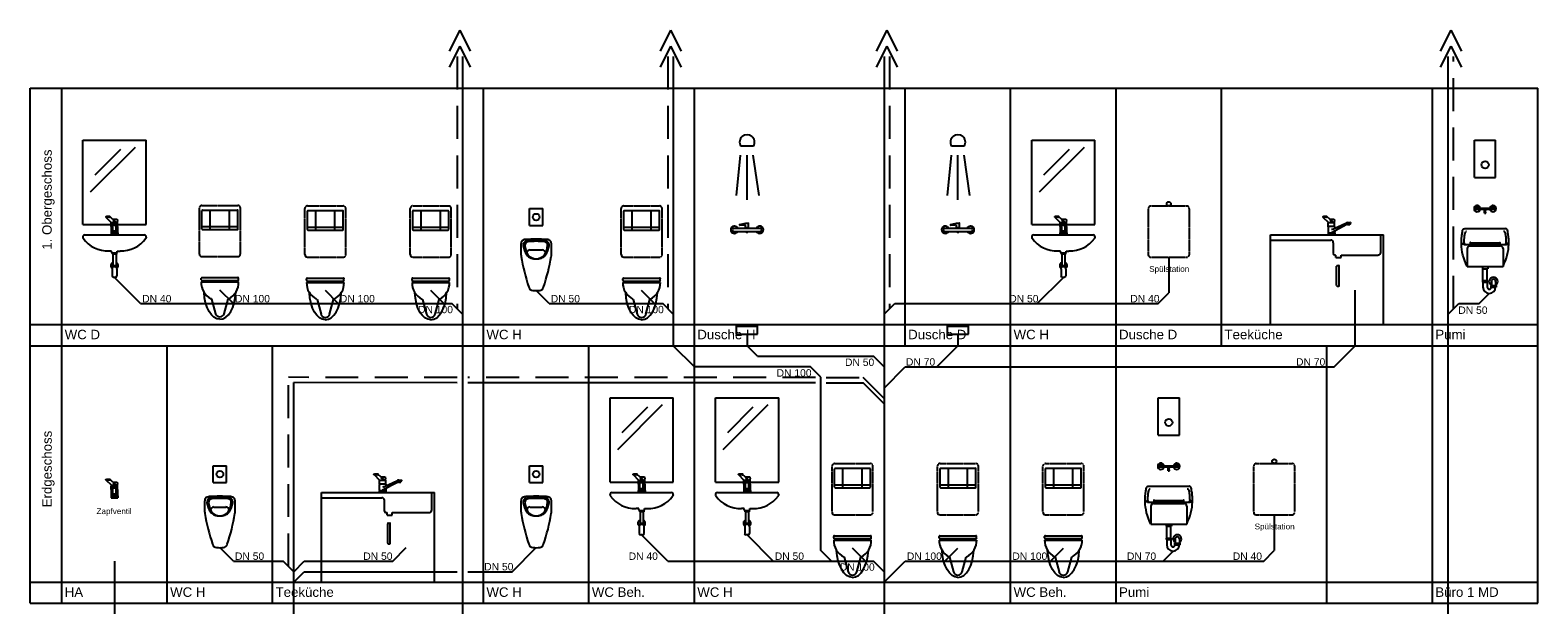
# Model space of a CAD drawing. Header units: millimetres. Extents: x -20213 to -4881, y -24853 to 2569.
# Tile 1 of 2: x -19181 to -4881, y -24853 to -19318. Entities that reach past the tile are written whole.
import ezdxf

# ---------------------------------------------------------------- set-up
doc = ezdxf.new("R2010")
doc.units = ezdxf.units.MM
doc.header["$LTSCALE"] = 5
doc.linetypes.add('Verdeckt', pattern=[0.375, 0.25, -0.125])
for name, color, linetype, lineweight in [('300_WA_BTO_Wand', 7, 'Continuous', 25), ('411_AS_TXT_Schmutzwasser', 7, 'Continuous', 25), ('412_SO_BTO_Sanitaerobjekt', 7, 'Continuous', 25)]:
    doc.layers.add(name, color=color, linetype=linetype, lineweight=lineweight)
doc.layers.add('411_AS_LTN_Schmutzwasser', color=7, linetype='Continuous', lineweight=25, true_color=0x7f1f00)
doc.styles.add('T18', font='arial.ttf', dxfattribs={"height": 1.8})

# ---------------------------------------------------------------- blocks, each defined once
blk = doc.blocks.new('WCloset')
at = {"layer": '412_SO_BTO_Sanitaerobjekt', "color": 7, "linetype": 'Verdeckt'}
for p, q in [((-194, -417), (-194, 20)), ((-170, 44), (170, 44)), ((194, -417), (194, 20)), ((-170, -441), (170, -441))]:
    blk.add_line(p, q, dxfattribs=at)
at = {"layer": '412_SO_BTO_Sanitaerobjekt', "color": 7}
for p, q in [((-165, 0), (165, 0)), ((-91, -185), (-91, 0)), ((91, -185), (91, 0)), ((-170, -180), (-170, -5)), ((170, -180), (170, -5)), ((170, -19), (170, -16)), ((-165, -185), (165, -185)), ((-162, -157), (-99, -157)), ((-83, -157), (83, -157)), ((99, -157), (162, -157)), ((-178, -661), (-178, -647)), ((-178, -681), (177, -681)), ((-171, -640), (170, -640)), ((-171, -668), (171, -668)), ((177, -661), (177, -647)), ((-79, -844), (-41, -983)), ((41, -983), (79, -844))]:
    blk.add_line(p, q, dxfattribs=at)
at = {"layer": '412_SO_BTO_Sanitaerobjekt', "color": 7, "linetype": 'Verdeckt'}
for centre, start, end in [((-170, 20), 90, 180), ((170, 20), 0, 90), ((170, -417), 270, 0)]:
    blk.add_arc(centre, 24.3, start, end, dxfattribs=at)
at = {"layer": '412_SO_BTO_Sanitaerobjekt', "color": 7}
for centre, radius, start, end in [((-165, -5), 5, 90, 180), ((165, -5), 5, 0, 90), ((-165, -180), 5, 180, 270), ((165, -180), 5, 270, 0), ((-170, -417), 24.3, 180, 270), ((-5, -686), 173, 178.272, 243.4867), ((-171, -647), 6.89, 90, 180), ((-171, -661), 6.89, 180, 270), ((5, -686), 173, 296.5133, 1.728), ((171, -647), 6.89, 0, 90.9711), ((171, -661), 6.89, 270, 0), ((-84, -846), 5, 12.6815, 64.3597), ((84, -846), 5, 115.6403, 167.3185), ((1, -968), 44.8, 198.7643, 268.1734), ((-1, -968), 44.8, 271.8266, 341.2357)]:
    blk.add_arc(centre, radius, start, end, dxfattribs=at)
at = {"layer": '412_SO_BTO_Sanitaerobjekt', "color": 7, "extrusion": (0, 0, -1)}
blk.add_ellipse((0, -758), major_axis=(0, 278), ratio=0.543405, start_param=3.141593, end_param=4.637009, dxfattribs=at)
at = {"layer": '412_SO_BTO_Sanitaerobjekt', "color": 7}
blk.add_ellipse((0, -758), major_axis=(0, 278), ratio=0.543405, start_param=3.141593, end_param=4.637009, dxfattribs=at)
blk = doc.blocks.new('DuA')
at = {"layer": '412_SO_BTO_Sanitaerobjekt', "color": 7}
for p, q in [((-61, 0), (61, 0)), ((-99, -470), (-62, -87)), ((0, -511), (0, -87)), ((55, -87), (111, -470)), ((-139, -796), (-139, -794)), ((-124, -779), (124, -779)), ((-124, -811), (-120, -811)), ((-120, -811), (79, -811)), ((-72, -746), (-71, -750)), ((-71, -744), (-13, -731)), ((-69, -752), (-28, -749)), ((-15, -772), (-15, -751)), ((-15, -770), (-15, -768)), ((-15, -772), (15, -772)), ((-15, -773), (15, -773)), ((-15, -774), (-15, -773)), ((-13, -731), (13, -731)), ((-8, -816), (-8, -811)), ((-8, -818), (-8, -816)), ((8, -816), (8, -811)), ((8, -818), (8, -816)), ((15, -772), (15, -733)), ((15, -774), (15, -773)), ((75, -811), (120, -811)), ((120, -811), (124, -811)), ((139, -796), (139, -794)), ((-100, -1784), (-100, -1694)), ((-100, -1694), (100, -1694)), ((-100, -1710), (100, -1710)), ((-80, -1710), (-80, -1694)), ((-60, -1710), (-60, -1694)), ((-40, -1710), (-40, -1694)), ((-20, -1710), (-20, -1694)), ((0, -1710), (0, -1694)), ((20, -1710), (20, -1694)), ((40, -1710), (40, -1694)), ((60, -1710), (60, -1694)), ((80, -1710), (80, -1694)), ((100, -1784), (100, -1694)), ((-100, -1784), (100, -1784))]:
    blk.add_line(p, q, dxfattribs=at)
for centre, radius, start, end in [((0, 36), 71.1, 329.5737, 210.4263), ((-120, -794), 35, 24.9063, 330.7907), ((-124, -794), 15, 90, 180), ((-124, -796), 15, 180, 270), ((-70, -746), 2, 100, 190), ((-69, -750), 2, 190, 280), ((-24, -766), 17.2, 60.2461, 103.6082), ((-20, -774), 5, 270, 0), ((13, -733), 2, 0, 90), ((20, -774), 5, 180, 270), ((120, -794), 35, 209.2093, 155.0937), ((124, -794), 15, 0, 90), ((124, -796), 15, 270, 0)]:
    blk.add_arc(centre, radius, start, end, dxfattribs=at)
blk.add_ellipse((0, -818), major_axis=(8.21, 0), ratio=0.086824, dxfattribs=at)
blk = doc.blocks.new('WaTi')
at = {"layer": '412_SO_BTO_Sanitaerobjekt', "color": 0}
for p, q in [((0, -800), (0, 0)), ((0, 0), (600, 0)), ((600, -800), (600, 0)), ((496, -69), (70, -494)), ((356, -90), (113, -333)), ((0, -800), (270, -800)), ((219, -730), (270, -781)), ((254, -725), (223, -725)), ((254, -731), (223, -731)), ((311, -775), (258, -727)), ((270, -781), (287, -781)), ((270, -792), (270, -781)), ((270, -784), (285, -784)), ((270, -820), (270, -792)), ((270, -820), (270, -880)), ((270, -820), (284, -820)), ((280, -861), (284, -846)), ((284, -750), (326, -750)), ((284, -846), (284, -784)), ((311, -780), (287, -760)), ((312, -780), (288, -780)), ((312, -789), (288, -789)), ((290, -804), (290, -797)), ((310, -804), (310, -797)), ((313, -781), (330, -781)), ((315, -784), (330, -784)), ((316, -846), (316, -784)), ((316, -820), (330, -820)), ((320, -861), (316, -846)), ((326, -750), (329, -769)), ((330, -792), (329, -769)), ((330, -820), (330, -792)), ((330, -800), (600, -800)), ((330, -820), (330, -880)), ((19, -900), (581, -900)), ((268, -880), (332, -880)), ((268, -880), (268, -900)), ((268, -900), (332, -900)), ((270, -871), (270, -880)), ((280, -861), (320, -861)), ((300, -900), (300, -900)), ((332, -880), (332, -900)), ((273, -1052), (247, -1052)), ((273, -1062), (273, -1052)), ((280, -1072), (280, -1082)), ((320, -1082), (280, -1082)), ((317, -1072), (283, -1072)), ((285, -1082), (285, -1192)), ((315, -1082), (315, -1192)), ((320, -1072), (320, -1082)), ((327, -1062), (327, -1052)), ((327, -1052), (353, -1052)), ((278, -1225), (278, -1287)), ((280, -1192), (280, -1202)), ((320, -1192), (280, -1192)), ((320, -1202), (280, -1202)), ((320, -1192), (320, -1202)), ((322, -1225), (322, -1287)), ((308, -1302), (292, -1302))]:
    blk.add_line(p, q, dxfattribs=at)
for centre, radius, start, end in [((288, -784), 3.71, 90, 180), ((288, -785), 3.71, 180, 270), ((312, -784), 3.71, 0, 90), ((312, -785), 3.71, 270, 0), ((19, -919), 19.2, 90, 185.2159), ((239, -760), 292, 216.0458, 271.5701), ((361, -760), 292, 268.4299, 323.9542), ((581, -919), 19.2, 354.7841, 90), ((283, -1062), 9.62, 180, 270), ((317, -1062), 9.62, 270, 0), ((300, -1190), 35, 115.3769, 233.6103), ((292, -1225), 15, 152.3116, 180), ((292, -1287), 15, 180, 270), ((225, -1190), 60.9, 332.3116, 348.6311), ((308, -1287), 15, 270, 0), ((300, -1190), 35, 306.3897, 64.6231), ((375, -1190), 60.9, 191.3689, 207.6884), ((308, -1225), 15, 0, 27.6884)]:
    blk.add_arc(centre, radius, start, end, dxfattribs=at)
at = {"layer": '412_SO_BTO_Sanitaerobjekt', "color": 0, "extrusion": (0, 0, -1)}
blk.add_ellipse((223, -728), major_axis=(5.14, 0), ratio=0.54721, start_param=1.570796, end_param=4.712389, dxfattribs=at)
at = {"layer": '412_SO_BTO_Sanitaerobjekt', "color": 0}
for centre, major_axis, ratio, start_param, end_param in [((254, -728), (-5.14, 0), 0.54721, 1.570796, 4.712389), ((300, -797), (-10.5, 0), 0.479353, 3.141593, 6.283185)]:
    blk.add_ellipse(centre, major_axis=major_axis, ratio=ratio, start_param=start_param, end_param=end_param, dxfattribs=at)
blk.add_ellipse((300, -804), major_axis=(10.5, 0), ratio=0.479353, dxfattribs=at)
blk = doc.blocks.new('KR')
at = {"layer": '412_SO_BTO_Sanitaerobjekt', "color": 7}
for p, q in [((497, 170), (549, 119)), ((532, 175), (501, 175)), ((532, 169), (501, 169)), ((590, 125), (536, 173)), ((562, 150), (604, 150)), ((604, 150), (607, 131)), ((0, 0), (1070, 0)), ((0, -850), (0, 0)), ((0, -49), (0, 0)), ((0, -49), (0, 0)), ((548, 78), (545, 61)), ((545, 61), (545, 46)), ((545, 46), (547, 33)), ((546, 20), (610, 20)), ((546, 20), (546, 0)), ((610, 0), (546, 0)), ((547, 33), (548, 20)), ((548, 108), (549, 119)), ((548, 80), (548, 108)), ((608, 80), (548, 80)), ((548, 78), (548, 80)), ((549, 119), (608, 119)), ((608, 116), (549, 116)), ((589, 120), (565, 140)), ((578, 25), (725, 101)), ((579, 56), (586, 56)), ((590, 56), (719, 115)), ((608, 108), (607, 131)), ((608, 80), (608, 108)), ((609, 78), (608, 80)), ((610, 33), (608, 20)), ((609, 78), (611, 66)), ((611, 42), (610, 33)), ((610, 20), (610, 0)), ((730, 117), (754, 119)), ((730, 102), (757, 107)), ((732, 97), (731, 102)), ((732, 97), (751, 100)), ((751, 100), (751, 106)), ((758, 118), (754, 119)), ((757, 107), (760, 110)), ((758, 118), (761, 114)), ((760, 110), (761, 114)), ((1046, -165), (1046, 0)), ((1070, -850), (1070, 0)), ((0, -49), (571, -49)), ((596, -175), (596, -73)), ((610, -190), (620, -190)), ((610, -190), (620, -190)), ((620, -214), (620, -190)), ((620, -214), (669, -214)), ((669, -190), (1021, -190)), ((669, -214), (669, -190)), ((627, -480), (627, -295)), ((632, -290), (646, -290)), ((651, -480), (651, -295)), ((632, -485), (646, -485)), ((632, -485), (646, -485)), ((0, -850), (1070, -850))]:
    blk.add_line(p, q, dxfattribs=at)
for centre, radius, start, end in [((586, 66), 10, 270, 294.3462), ((734, 67), 50, 93.7165, 106.8127), ((732, 82), 20, 96.7758, 109.7035), ((571, -73), 24.3, 0, 90), ((610, -175), 14.6, 180, 270), ((1021, -165), 24.3, 270, 0), ((632, -295), 4.86, 90, 180), ((646, -295), 4.86, 0, 90), ((632, -480), 4.86, 180, 270), ((646, -480), 4.86, 270, 0)]:
    blk.add_arc(centre, radius, start, end, dxfattribs=at)
at = {"layer": '412_SO_BTO_Sanitaerobjekt', "color": 7, "extrusion": (0, 0, -1)}
blk.add_ellipse((501, 172), major_axis=(5.14, 0), ratio=0.54721, start_param=1.570796, end_param=4.712389, dxfattribs=at)
at = {"layer": '412_SO_BTO_Sanitaerobjekt', "color": 7}
blk.add_ellipse((532, 172), major_axis=(-5.14, 0), ratio=0.54721, start_param=1.570796, end_param=4.712389, dxfattribs=at)
blk = doc.blocks.new('Spü')
at = {"layer": '412_SO_BTO_Sanitaerobjekt'}
blk.add_hatch(color=7, dxfattribs=at).paths.add_polyline_path([(177, -650, 1.000001), (173, -650, 1.000001)])
for p, q in [((0, -355), (0, 0)), ((0, 0), (200, 0)), ((0, 0), (200, 0)), ((0, -355), (0, 0)), ((200, -355), (200, 0)), ((200, -355), (200, 0)), ((0, -355), (200, -355)), ((0, -355), (200, -355))]:
    blk.add_line(p, q, dxfattribs=at)
at = {"layer": '412_SO_BTO_Sanitaerobjekt', "color": 7}
for p, q in [((6, -663), (4, -660)), ((23, -627), (27, -627)), ((32, -645), (168, -645)), ((40, -655), (85, -655)), ((44, -663), (46, -660)), ((93, -694), (93, -685)), ((93, -685), (107, -685)), ((93, -694), (107, -694)), ((95, -685), (95, -665)), ((105, -685), (105, -665)), ((107, -694), (107, -685)), ((115, -655), (160, -655)), ((156, -663), (154, -660)), ((173, -627), (177, -627)), ((194, -663), (196, -660)), ((-95, -840), (295, -840)), ((-101, -990), (-45, -990)), ((245, -987), (-45, -987)), ((-45, -987), (-45, -998)), ((245, -998), (-45, -998)), ((-42, -974), (-42, -985)), ((-40, -973), (-40, -987)), ((-39, -974), (238, -974)), ((-39, -974), (-39, -985)), ((238, -974), (238, -985)), ((240, -973), (240, -987)), ((241, -974), (241, -985)), ((245, -987), (245, -998)), ((245, -990), (301, -990)), ((-70, -1029), (-70, -1200)), ((-45, -1004), (245, -1004)), ((270, -1029), (270, -1200)), ((-70, -1200), (270, -1200)), ((75, -1200), (125, -1200)), ((75, -1200), (75, -1220)), ((75, -1220), (125, -1220)), ((80, -1331), (80, -1220)), ((120, -1331), (120, -1220)), ((125, -1200), (125, -1220)), ((75, -1331), (125, -1331)), ((75, -1331), (75, -1346)), ((75, -1346), (125, -1346)), ((80, -1346), (80, -1395)), ((120, -1346), (120, -1395)), ((125, -1331), (125, -1346)), ((155, -1380), (205, -1380)), ((155, -1380), (155, -1395)), ((155, -1395), (205, -1395)), ((160, -1340), (160, -1380)), ((200, -1340), (200, -1380)), ((205, -1380), (205, -1395))]:
    blk.add_line(p, q, dxfattribs=at)
at = {"layer": '412_SO_BTO_Sanitaerobjekt', "color": 7, "flags": 128}
for points in [[(-125, -990, -0.029813), (-124, -938, -0.033494), (-118, -891, -0.009136), (-113, -856, -0.03747), (-109, -848, -0.070444), (-104, -842, -0.066895), (-95, -840)], [(325, -990, 0.029813), (324, -938, 0.033494), (318, -891, 0.009136), (313, -856, 0.03747), (309, -848, 0.070444), (304, -842, 0.066895), (295, -840)], [(-101, -990, -0.045311), (-111, -987, -0.061618), (-116, -982, -0.081271), (-121, -974, -0.07737), (-125, -964)], [(301, -990, 0.045311), (311, -987, 0.061618), (316, -982, 0.081271), (321, -974, 0.07737), (325, -964)]]:
    blk.add_lwpolyline(points, format="xyb", dxfattribs=at)
for points in [[(-70, -1200), (-82, -1172), (-93, -1145), (-102, -1117), (-110, -1091), (-116, -1064), (-121, -1038), (-123, -1014), (-125, -990)], [(270, -1200), (282, -1172), (293, -1145), (302, -1117), (310, -1091), (316, -1064), (321, -1038), (323, -1014), (325, -990)]]:
    blk.add_lwpolyline(points, dxfattribs=at)
at = {"layer": '412_SO_BTO_Sanitaerobjekt'}
blk.add_circle((100, -235), 33.9, dxfattribs=at)
blk.add_circle((100, -235), 33.9, dxfattribs=at)
at = {"layer": '412_SO_BTO_Sanitaerobjekt', "color": 7}
for centre in [(25, -650), (175, -650)]:
    blk.add_circle(centre, 1.79, dxfattribs=at)
for centre, radius, start, end in [((25, -650), 30, 9.5941, 350.4059), ((-22, -623), 45.1, 304.6678, 355.3322), ((-22, -623), 45.1, 304.6678, 355.3322), ((25, -704), 45.1, 64.6678, 115.3322), ((25, -704), 45.1, 64.6678, 115.3322), ((72, -623), 45.1, 184.6678, 235.3322), ((72, -623), 45.1, 184.6678, 235.3322), ((85, -665), 10, 0, 90), ((100, -677), 28.9, 64.6678, 115.3322), ((115, -665), 10, 90, 180), ((175, -650), 30, 189.5941, 170.4059), ((128, -623), 45.1, 304.6678, 355.3322), ((128, -623), 45.1, 304.6678, 355.3322), ((175, -704), 45.1, 64.6678, 115.3322), ((175, -704), 45.1, 64.6678, 115.3322), ((222, -623), 45.1, 184.6678, 235.3322), ((222, -623), 45.1, 184.6678, 235.3322), ((243, -961), 344, 172.8693, 180.5955), ((-63, -964), 38.8, 180.0275, 221.9351), ((863, -1050), 971, 170.0713, 172.1649), ((-40, -905), 57.9, 148.8623, 157.4457), ((-65, -891), 29.4, 131.1616, 147.2795), ((-71, -898), 32.1, 97.605, 112.9135), ((-40, -974), 1.5, 0, 180), ((-40, -985), 1.5, 180, 0), ((240, -974), 1.5, 0, 180), ((240, -985), 1.5, 180, 0), ((271, -898), 32.1, 67.0865, 82.395), ((265, -891), 29.4, 32.7205, 48.8384), ((240, -905), 57.9, 22.5543, 31.1377), ((263, -964), 38.8, 318.0649, 359.9725), ((-663, -1050), 971, 7.8351, 9.9287), ((-43, -961), 344, 359.4045, 7.1307), ((-45, -1029), 25, 90, 180), ((245, -1029), 25, 0, 90), ((140, -1395), 60, 180, 270), ((140, -1395), 20, 180, 270), ((180, -1340), 40, 300, 240), ((140, -1395), 60, 270, 0), ((140, -1395), 20, 270, 0), ((180, -1340), 20, 0, 180)]:
    blk.add_arc(centre, radius, start, end, dxfattribs=at)
blk = doc.blocks.new('UL')
at = {"layer": '412_SO_BTO_Sanitaerobjekt', "color": 7}
for p, q in [((0, 0), (128, 0)), ((0, -160), (0, 0)), ((128, -160), (128, 0)), ((0, -160), (128, -160)), ((-80, -442), (-80, -332)), ((6, -392), (64, -392)), ((64, -392), (122, -392)), ((208, -442), (208, -332))]:
    blk.add_line(p, q, dxfattribs=at)
blk.add_circle((64, -80), 32, dxfattribs=at)
for centre, radius, start, end in [((-45, -331), 34.7, 107.155, 182.6979), ((-19, -348), 40.3, 105.4047, 188.3619), ((165, -314), 227, 190.0795, 212.9543), ((-32, -353), 60.2, 93.04, 113.092), ((-12, -345), 30.7, 109.649, 183.9733), ((112, -348), 155, 179.8555, 215.2747), ((106, -2779), 2490, 90.9635, 93.2459), ((-3, -375), 71, 101.091, 111.8905), ((7, -424), 32.6, 88.6627, 171.5876), ((2, -377), 65.6, 101.091, 111.8905), ((98, -2354), 2053, 90.9491, 93.1975), ((96, -2230), 1920, 90.9433, 93.1781), ((22, -2779), 2490, 86.7541, 89.0365), ((30, -2354), 2053, 86.8025, 89.0509), ((32, -2230), 1920, 86.8219, 89.0567), ((121, -424), 32.6, 8.4124, 91.3373), ((126, -377), 65.6, 68.1095, 78.909), ((16, -348), 155, 324.7253, 0.1445), ((131, -375), 71, 68.1095, 78.909), ((140, -345), 30.7, 356.0267, 70.351), ((-37, -314), 227, 327.0457, 349.9205), ((147, -348), 40.3, 351.6381, 74.5953), ((160, -353), 60.2, 66.908, 86.96), ((173, -331), 34.7, 357.3021, 72.845), ((0, -442), 80, 180, 188.3543), ((1730, -151), 1834, 189.4898, 198.8963), ((47, -388), 87.8, 214.3394, 248.5553), ((63, -375), 99.8, 218.7915, 270.4363), ((62, -331), 146, 251.0545, 270.6768), ((65, -375), 99.8, 269.5637, 321.2085), ((66, -331), 146, 269.3232, 288.9455), ((81, -388), 87.8, 291.4447, 325.6606), ((-1602, -151), 1834, 341.1037, 350.5102), ((128, -442), 80, 351.6457, 0), ((34, -736), 40, 192.9866, 265.6005), ((94, -736), 40, 274.3995, 347.0134)]:
    blk.add_arc(centre, radius, start, end, dxfattribs=at)
blk.add_ellipse((64, -770), major_axis=(62, 0), ratio=0.119879, start_param=4.141804, end_param=5.282974, dxfattribs=at)
blk = doc.blocks.new('Spülstation')
at = {"layer": '412_SO_BTO_Sanitaerobjekt', "color": 7, "linetype": 'Verdeckt'}
for p, q in [((-6551, 1452), (-6211, 1452)), ((-6575, 990), (-6575, 1427)), ((-6186, 990), (-6186, 1427)), ((-6551, 966), (-6211, 966))]:
    blk.add_line(p, q, dxfattribs=at)
at = {"layer": '412_SO_BTO_Sanitaerobjekt', "color": 3}
blk.add_circle((-6381, 1472), 20, dxfattribs=at)
at = {"layer": '412_SO_BTO_Sanitaerobjekt', "color": 7, "linetype": 'Verdeckt'}
for centre, start, end in [((-6551, 1427), 90, 180), ((-6211, 1427), 0, 90), ((-6211, 990), 270, 0)]:
    blk.add_arc(centre, 24.3, start, end, dxfattribs=at)
at = {"layer": '412_SO_BTO_Sanitaerobjekt', "color": 7}
blk.add_arc((-6551, 990), 24.3, 180, 270, dxfattribs=at)
at = {"layer": '412_SO_BTO_Sanitaerobjekt', "style": 'T18'}
blk.add_text('Spülstation', height=55, dxfattribs=at).set_placement((-6567, 827))
blk = doc.blocks.new('Zapfventil')
at = {"layer": '412_SO_BTO_Sanitaerobjekt', "color": 0}
for p, q in [((-18462, -23583), (-18410, -23633)), ((-18427, -23578), (-18458, -23578)), ((-18427, -23584), (-18458, -23584)), ((-18369, -23628), (-18423, -23580)), ((-18413, -23733), (-18349, -23733)), ((-18413, -23733), (-18413, -23753)), ((-18411, -23645), (-18410, -23633)), ((-18411, -23673), (-18411, -23645)), ((-18411, -23673), (-18411, -23733)), ((-18411, -23673), (-18396, -23673)), ((-18411, -23724), (-18411, -23733)), ((-18410, -23633), (-18394, -23633)), ((-18410, -23636), (-18396, -23636)), ((-18400, -23714), (-18396, -23699)), ((-18400, -23714), (-18361, -23714)), ((-18397, -23603), (-18355, -23603)), ((-18396, -23699), (-18396, -23637)), ((-18370, -23633), (-18394, -23613)), ((-18369, -23633), (-18392, -23633)), ((-18369, -23642), (-18392, -23642)), ((-18391, -23657), (-18391, -23650)), ((-18370, -23657), (-18370, -23650)), ((-18368, -23633), (-18351, -23633)), ((-18365, -23636), (-18351, -23636)), ((-18365, -23699), (-18365, -23637)), ((-18365, -23673), (-18351, -23673)), ((-18361, -23714), (-18365, -23699)), ((-18355, -23603), (-18352, -23622)), ((-18351, -23645), (-18352, -23622)), ((-18351, -23673), (-18351, -23645)), ((-18351, -23673), (-18351, -23733)), ((-18349, -23733), (-18349, -23753)), ((-18413, -23753), (-18349, -23753)), ((-18381, -23753), (-18381, -23753))]:
    blk.add_line(p, q, dxfattribs=at)
for centre, start, end in [((-18392, -23637), 90, 180), ((-18392, -23638), 180, 270), ((-18369, -23637), 0, 90), ((-18369, -23638), 270, 0)]:
    blk.add_arc(centre, 3.71, start, end, dxfattribs=at)
at = {"layer": '412_SO_BTO_Sanitaerobjekt', "color": 0, "extrusion": (0, 0, -1)}
blk.add_ellipse((-18458, -23581), major_axis=(5.14, 0), ratio=0.54721, start_param=1.570796, end_param=4.712389, dxfattribs=at)
at = {"layer": '412_SO_BTO_Sanitaerobjekt', "color": 0}
for centre, major_axis, ratio, start_param, end_param in [((-18427, -23581), (-5.14, 0), 0.54721, 1.570796, 4.712389), ((-18381, -23650), (-10.5, 0), 0.479353, 3.141593, 6.283185)]:
    blk.add_ellipse(centre, major_axis=major_axis, ratio=ratio, start_param=start_param, end_param=end_param, dxfattribs=at)
blk.add_ellipse((-18381, -23657), major_axis=(10.5, 0), ratio=0.479353, dxfattribs=at)
blk = doc.blocks.new('Entlüftung Haube')
at = {"layer": '411_AS_LTN_Schmutzwasser'}
for p, q in [((-15106, -19318), (-15206, -19518)), ((-15106, -19318), (-15006, -19518)), ((-15106, -19468), (-15206, -19668)), ((-15106, -19468), (-15006, -19668))]:
    blk.add_line(p, q, dxfattribs=at)

msp = doc.modelspace()

# ---------------------------------------------------------------- linework, layer by layer
at = {"layer": '300_WA_BTO_Wand'}
for p, q in [((-19181, -24753), (-19181, -19868)), ((-19181, -19868), (-4881, -19868)), ((-18881, -24753), (-18881, -19868)), ((-14881, -22310), (-14881, -19868)), ((-12881, -22310), (-12881, -19868)), ((-10881, -22310), (-10881, -19868)), ((-9881, -22310), (-9881, -19868)), ((-8881, -22310), (-8881, -19868)), ((-7881, -22310), (-7881, -19868)), ((-7881, -22310), (-7881, -19868)), ((-5881, -22310), (-5881, -19868)), ((-4881, -24753), (-4881, -19868)), ((-19181, -22110), (-4881, -22110)), ((-19181, -22310), (-4881, -22310)), ((-17881, -24753), (-17881, -22310)), ((-16881, -24753), (-16881, -22310)), ((-14881, -24753), (-14881, -22310)), ((-14881, -24753), (-14881, -22310)), ((-13881, -24753), (-13881, -22310)), ((-12881, -24753), (-12881, -22310)), ((-9881, -24753), (-9881, -22310)), ((-8881, -24753), (-8881, -22310)), ((-6881, -24753), (-6881, -22310)), ((-5881, -24753), (-5881, -22310)), ((-19181, -24553), (-4881, -24553)), ((-19181, -24753), (-4881, -24753))]:
    msp.add_line(p, q, dxfattribs=at)
at = {"layer": '411_AS_LTN_Schmutzwasser', "linetype": 'Verdeckt', "ltscale": 250}
for p, q in [((-15131, -19568), (-15131, -21960)), ((-13131, -19568), (-13131, -21960)), ((-11031, -19568), (-11031, -21960)), ((-5681, -21960), (-5681, -19568)), ((-16731, -24403), (-16731, -22610)), ((-15131, -22611), (-16731, -22610)), ((-11731, -22611), (-15031, -22611)), ((-11631, -22611), (-11281, -22611)), ((-11081, -22811), (-11281, -22611))]:
    msp.add_line(p, q, dxfattribs=at)
at = {"layer": '411_AS_LTN_Schmutzwasser'}
for p, q in [((-15081, -19568), (-15081, -24853)), ((-13081, -19568), (-13081, -22310)), ((-11081, -19568), (-11081, -24853)), ((-5731, -24853), (-5731, -19568)), ((-8381, -21471), (-8381, -21810)), ((-18133, -21910), (-18381, -21662)), ((-9629, -21910), (-9381, -21662)), ((-17252, -21910), (-17381, -21782)), ((-16258, -21910), (-16381, -21787)), ((-15258, -21910), (-15381, -21787)), ((-14258, -21910), (-14381, -21787)), ((-13258, -21910), (-13381, -21787)), ((-8481, -21910), (-8381, -21810)), ((-6613, -22310), (-6613, -21782)), ((-5436, -21910), (-5341, -21815)), ((-18133, -21910), (-16631, -21910)), ((-16631, -21910), (-15181, -21910)), ((-15081, -22010), (-15181, -21910)), ((-14258, -21910), (-13181, -21910)), ((-13081, -22010), (-13181, -21910)), ((-11081, -22010), (-10981, -21910)), ((-10981, -21910), (-8481, -21910)), ((-5731, -22010), (-5631, -21910)), ((-5631, -21910), (-5436, -21910)), ((-5641, -22115), (-5636, -22110)), ((-12381, -22200), (-12381, -22310)), ((-10381, -22200), (-10381, -22310)), ((-12881, -22510), (-13081, -22310)), ((-12281, -22410), (-12381, -22310)), ((-12281, -22410), (-11181, -22410)), ((-11081, -22510), (-11181, -22410)), ((-10581, -22510), (-10381, -22310)), ((-6813, -22510), (-6613, -22310)), ((-11779, -22512), (-12881, -22510)), ((-11681, -22610), (-11779, -22512)), ((-11081, -22712), (-10881, -22512)), ((-10881, -22510), (-6813, -22510)), ((-16681, -24853), (-16681, -22660)), ((-15131, -22661), (-16681, -22660)), ((-11731, -22661), (-15031, -22661)), ((-11681, -24253), (-11681, -22610)), ((-11631, -22661), (-11281, -22661)), ((-11081, -22861), (-11281, -22661)), ((-7381, -23913), (-7381, -24253)), ((-13133, -24353), (-13381, -24105)), ((-12133, -24353), (-12381, -24105)), ((-17252, -24353), (-17381, -24225)), ((-15741, -24353), (-15613, -24225)), ((-14609, -24453), (-14381, -24225)), ((-11581, -24353), (-11681, -24253)), ((-11258, -24353), (-11381, -24230)), ((-10504, -24353), (-10381, -24230)), ((-9504, -24353), (-9381, -24230)), ((-8436, -24353), (-8341, -24258)), ((-7481, -24353), (-7381, -24253)), ((-18381, -24353), (-18381, -24853)), ((-17252, -24353), (-16781, -24353)), ((-16681, -24453), (-16781, -24353)), ((-16681, -24453), (-16581, -24353)), ((-16681, -24553), (-16581, -24453)), ((-16581, -24353), (-15741, -24353)), ((-16581, -24453), (-15131, -24453)), ((-15031, -24453), (-14609, -24453)), ((-13133, -24353), (-11181, -24353)), ((-11081, -24453), (-11181, -24353)), ((-11081, -24553), (-10881, -24353)), ((-10881, -24353), (-7481, -24353))]:
    msp.add_line(p, q, dxfattribs=at)
at = {"layer": '412_SO_BTO_Sanitaerobjekt', "color": 0}
for p, q in [((-18681, -21281), (-18681, -21286)), ((-18081, -21281), (-18081, -21286)), ((-9681, -21281), (-9681, -21286)), ((-9081, -21281), (-9081, -21286)), ((-13681, -23724), (-13681, -23728)), ((-13081, -23724), (-13081, -23728)), ((-12681, -23724), (-12681, -23728)), ((-12081, -23724), (-12081, -23728))]:
    msp.add_line(p, q, dxfattribs=at)
for centre, start, end in [((-18671, -21286), 180, 220.2508), ((-18091, -21286), 319.7492, 0), ((-9671, -21286), 180, 220.2508), ((-9091, -21286), 319.7492, 0), ((-13671, -23728), 180, 220.2508), ((-13091, -23728), 319.7492, 0), ((-12671, -23728), 180, 220.2508), ((-12091, -23728), 319.7492, 0)]:
    msp.add_arc(centre, 10, start, end, dxfattribs=at)

# ---------------------------------------------------------------- block references
at = {"layer": '411_AS_LTN_Schmutzwasser'}
for p in [(0, 0), (2000, 0), (4050, 0), (9400, 0)]:
    msp.add_blockref('Entlüftung Haube', p, dxfattribs=at)
at = {"layer": '412_SO_BTO_Sanitaerobjekt', "color": 0}
for name, p in [('DuA', (-12381, -20416)), ('DuA', (-10381, -20416)), ('WCloset', (-17381, -21024)), ('WCloset', (-16381, -21029)), ('WCloset', (-15381, -21029)), ('UL', (-14445, -21010)), ('WCloset', (-13381, -21029)), ('KR', (-7416, -21260)), ('UL', (-17445, -23448)), ('UL', (-17445, -23448)), ('UL', (-14445, -23448)), ('UL', (-14445, -23448)), ('WCloset', (-11381, -23472)), ('WCloset', (-10381, -23472)), ('WCloset', (-9381, -23472)), ('KR', (-16416, -23703))]:
    msp.add_blockref(name, p, dxfattribs=at)
at = {"layer": '412_SO_BTO_Sanitaerobjekt', "color": 7}
for p in [(-18681, -20360), (-9681, -20360), (-13681, -22803), (-12681, -22803)]:
    msp.add_blockref('WaTi', p, dxfattribs=at)
at = {"layer": '412_SO_BTO_Sanitaerobjekt'}
for name, p in [('Spü', (-5481, -20360)), ('Spülstation', (-2000, -22437)), ('Spü', (-8481, -22803)), ('Spülstation', (-1000, -24879)), ('Zapfventil', (0, 0))]:
    msp.add_blockref(name, p, dxfattribs=at)

# ---------------------------------------------------------------- texts
at = {"layer": '300_WA_BTO_Wand', "style": 'T18'}
for s, p in [('1. Obergeschoss', (-18976, -21400)), ('Erdgeschoss', (-18976, -23843))]:
    msp.add_text(s, height=90, rotation=90, dxfattribs=at).set_placement(p)
for s, height, p in [('WC D', 90, (-18853, -22249)), ('WC H', 90, (-14853, -22249)), ('Dusche H', 90, (-12853, -22249)), ('Dusche D', 90, (-10853, -22249)), ('WC H', 90, (-9853, -22249)), ('Dusche D', 90, (-8853, -22249)), ('Teeküche', 90, (-7853, -22249)), ('Pumi', 90, (-5853, -22249)), ('Zapfventil', 55, (-18551, -23907)), ('Teeküche', 90, (-16853, -24692)), ('WC Beh.', 90, (-13853, -24692)), ('WC Beh.', 90, (-9853, -24692)), ('HA', 90, (-18853, -24692)), ('WC H', 90, (-17853, -24692)), ('WC H', 90, (-14853, -24692)), ('WC H', 90, (-12853, -24692)), ('Pumi', 90, (-8853, -24692)), ('Büro 1 MD', 90, (-5853, -24692))]:
    msp.add_text(s, height=height, dxfattribs=at).set_placement(p)
at = {"layer": '411_AS_TXT_Schmutzwasser', "color": 5, "style": 'T18'}
for s, p in [('DN 40', (-18118, -21899)), ('DN 100', (-17238, -21899)), ('DN 100', (-16243, -21899)), ('DN 50', (-14243, -21899)), ('DN 50', (-9894, -21899)), ('DN 40', (-8746, -21899)), ('DN 100', (-15502, -22002)), ('DN 100', (-13502, -22002)), ('DN 50', (-5635, -22008)), ('DN 50', (-11452, -22502)), ('DN 70', (-10874, -22499)), ('DN 70', (-7174, -22499)), ('DN 100', (-12101, -22603)), ('DN 50', (-17238, -24341)), ('DN 50', (-16021, -24341)), ('DN 40', (-13504, -24341)), ('DN 50', (-12118, -24341)), ('DN 100', (-10865, -24341)), ('DN 100', (-9865, -24341)), ('DN 70', (-8778, -24341)), ('DN 40', (-7774, -24341)), ('DN 50', (-14874, -24441)), ('DN 100', (-11502, -24444))]:
    msp.add_text(s, height=70, dxfattribs=at).set_placement(p)

doc.saveas('drawing.dxf')
